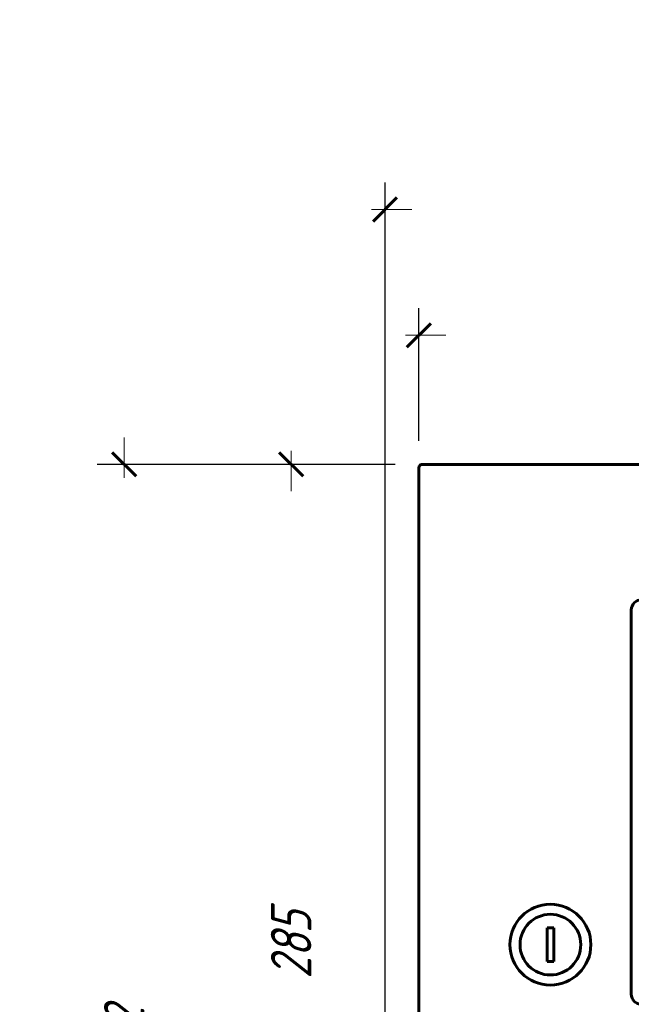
# Model space of a CAD drawing. Header units: millimetres. Extents: x 0 to 420, y 0 to 297.
# Tile 4 of 26: x 84 to 129, y 224 to 297. Entities that reach past the tile are written whole.
import ezdxf

# ---------------------------------------------------------------- set-up
doc = ezdxf.new("R2010")
doc.units = ezdxf.units.MM
doc.linetypes.add('K5LT_BASIC', pattern=[0])
doc.linetypes.add('K5LT_THIN', pattern=[0])
for name, color, linetype, true_color in [('DIM', 6, 'Continuous', 0xff00ff), ('G', 3, 'Continuous', 0x00ff00), ('R', 1, 'Continuous', 0xff0000)]:
    doc.layers.add(name, color=color, linetype=linetype, true_color=true_color)
doc.styles.add('KDIMTEXTSTYLE', font='GOST_AU.SHX', dxfattribs={"width": 0.96, "oblique": 15, "height": 5})
doc.dimstyles.new('KDIMSTYLE (1.00)', dxfattribs={"dimtxt": 5, "dimasz": 1, "dimexe": 2, "dimexo": 0, "dimgap": 1, "dimtad": 1, "dimtxsty": 'KDIMTEXTSTYLE', "dimsah": 1, "dimcen": 0, "dimdle": 1, "dimadec": 0, "dimazin": 0, "dimtfac": 0.667, "dimtmove": 0, "dimatfit": 3, "dimfxl": 1, "dimtvp": 1, "dimtolj": 1, "dimtzin": 0, "dimarcsym": 0})

# ---------------------------------------------------------------- blocks, each defined once
blk = doc.blocks.new('KDIMARROW_03')
at = {"layer": 'G', "color": 0, "linetype": 'K5LT_BASIC', "lineweight": 60}
blk.add_line((-0.884, -0.884), (0.884, 0.884), dxfattribs=at)
at = {"layer": 'R', "color": 0, "linetype": 'K5LT_THIN', "lineweight": 18}
for q in [(-1, 0), (2, 0)]:
    blk.add_line((0, 0), q, dxfattribs=at)

msp = doc.modelspace()

# ---------------------------------------------------------------- linework, layer by layer
at = {"layer": 'G', "color": 5, "linetype": 'K5LT_BASIC', "lineweight": 60, "true_color": 0x0000ff}
for p, q in [((113.746, 263.768), (113.746, 193.268)), ((179.746, 264.018), (113.996, 264.018)), ((114.246, 264.018), (179.996, 264.018)), ((113.746, 193.018), (113.746, 263.518)), ((129.496, 253.218), (129.496, 224.718)), ((123.746, 229.643), (123.246, 229.643)), ((123.246, 229.643), (123.246, 227.143)), ((123.746, 227.143), (123.746, 229.643)), ((123.246, 227.143), (123.746, 227.143))]:
    msp.add_line(p, q, dxfattribs=at)
for radius in [3, 2.25]:
    msp.add_circle((123.496, 228.393), radius, dxfattribs=at)
for centre, radius, start, end in [((113.996, 263.768), 0.25, 90, 180), ((130.246, 253.218), 0.75, 90, 180), ((130.246, 224.718), 0.75, 180, 270)]:
    msp.add_arc(centre, radius, start, end, dxfattribs=at)

# ---------------------------------------------------------------- dimensions: what is measured, and where the dimension line sits
at = {"layer": 'DIM', "color": 7}
for base, p1, p2, location, text in [((111.234, 282.917), (182.496, 262.768), (111.234, 196.456), (146.865, 282.917), '\\H3.0;\\W0.965;\\Q15;\\Q15;\\H3.0;\\W0.965;\\Q15;\\H3.0;\\W0.965;\\Q15;\\Q15;285\\Q15;\\H0.00;\\H3.0;\\W0.965;\\Q15;\\Q15;'), ((113.746, 273.593), (180.246, 263.768), (113.746, 263.768), (146.996, 273.593), '\\H3.0;\\W0.965;\\Q15;\\Q15;\\H3.0;\\W0.965;\\Q15;\\H3.0;\\W0.965;\\Q15;\\Q15;266\\H3.0;\\W0.965;\\Q15;\\Q15;')]:
    msp.add_linear_dim(base=base, p1=p1, p2=p2, location=location, text=text, dimstyle='KDIMSTYLE (1.00)', override={"dimexo": 2, "dimblk1": 'KDIMARROW_03', "dimblk2": 'KDIMARROW_03', "dimse1": 0, "dimse2": 0, "dimclrt": 7, "dimtolj": 1}, dxfattribs=at).render()
for base, p1, p2, location, text in [((91.898, 264.018), (113.746, 178.518), (113.996, 264.018), (91.898, 221.268), '\\H3.0;\\W0.965;\\Q15;\\Q15;\\H3.0;\\W0.965;\\Q15;\\H3.0;\\W0.965;\\Q15;\\Q15;342\\H3.0;\\W0.965;\\Q15;\\Q15;'), ((104.277, 192.768), (113.996, 264.018), (114.246, 192.768), (104.277, 228.393), '\\H3.0;\\W0.965;\\Q15;\\Q15;\\H3.0;\\W0.965;\\Q15;\\H3.0;\\W0.965;\\Q15;\\Q15;285\\H3.0;\\W0.965;\\Q15;\\Q15;')]:
    msp.add_linear_dim(base=base, p1=p1, p2=p2, angle=90, location=location, text=text, dimstyle='KDIMSTYLE (1.00)', override={"dimexo": 2, "dimblk1": 'KDIMARROW_03', "dimblk2": 'KDIMARROW_03', "dimse1": 0, "dimse2": 0, "dimclrt": 7, "dimtolj": 1}, dxfattribs=at).render()

doc.saveas('drawing.dxf')
